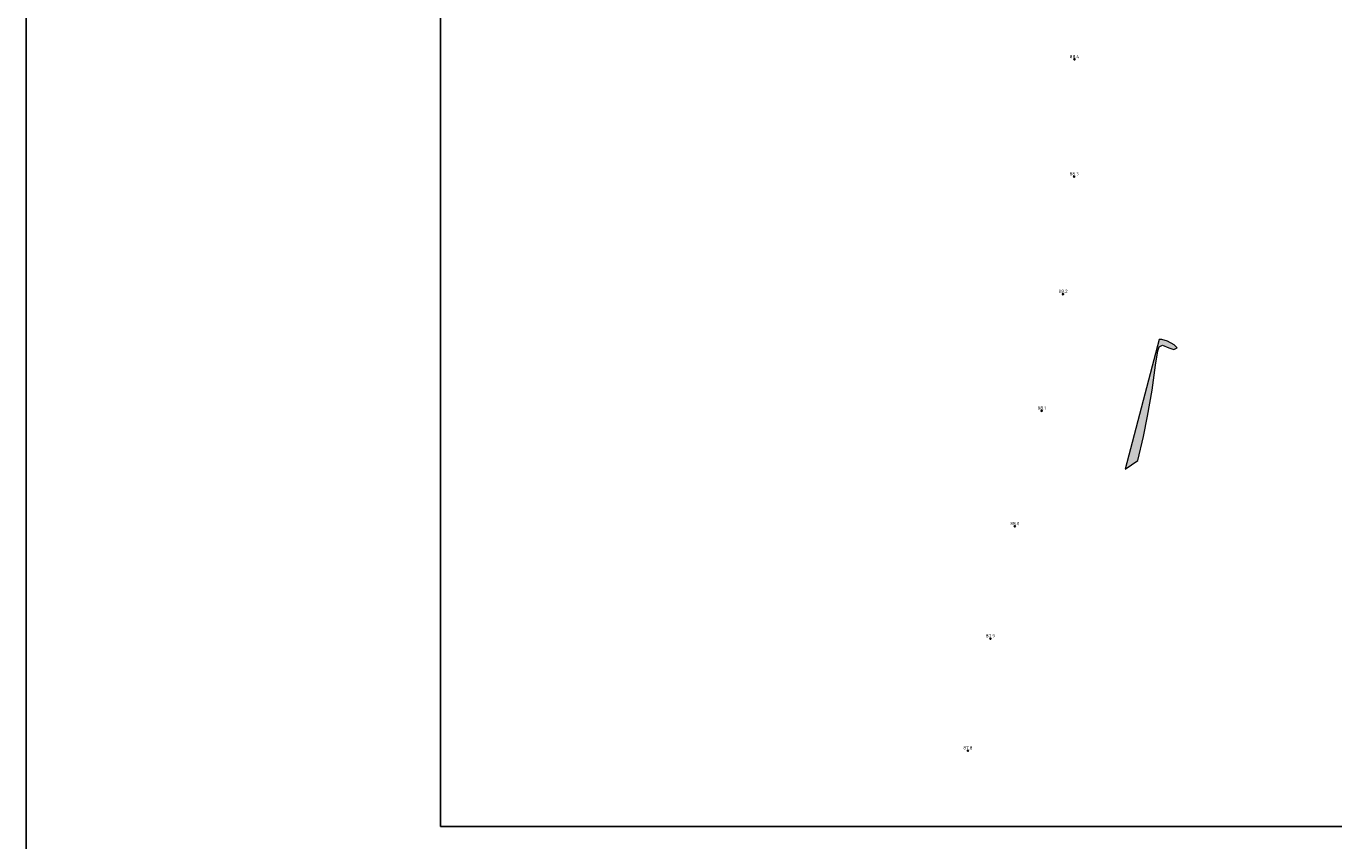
# Model space of a CAD drawing. Header units: metres. Extents: x 197534 to 199732, y 357153 to 363782.
# Tile 2 of 4: x 197534 to 198633, y 361895 to 362580. Entities that reach past the tile are written whole.
import ezdxf
from ezdxf.enums import TextEntityAlignment as Align

# ---------------------------------------------------------------- set-up
doc = ezdxf.new("R2010")
doc.units = ezdxf.units.M
for name, color, linetype, lineweight in [('B-ME-VH-VERHARDING_BESTORTING-A', 252, 'Continuous', 18), ('X-XX-AL-ORIENTATIE-S', 7, 'Continuous', 25), ('X-XX-AL-T25', 7, 'Continuous', 25)]:
    doc.layers.add(name, color=color, linetype=linetype, lineweight=lineweight)
doc.layers.add('hectometerpunten', color=7, linetype='Continuous')
doc.layers.add('hectometerpunten_001', color=1, linetype='Continuous')
doc.styles.add('NLCS-ISO-M500-T25', font='NLCS-ISO.ttf', dxfattribs={"height": 1.25})
picture_1 = doc.add_image_def('image1.png', size_in_pixel=(5013, 5063))

# ---------------------------------------------------------------- blocks, each defined once
blk = doc.blocks.new('Rivier_kilometrering')
h = blk.add_hatch(color=256)
h.dxf.hatch_style = 1
h.paths.add_polyline_path([(-0.23, 0, 0.261667), (-0.12, -0.2), (0.12, 0.2, 0.585204)], flags=17)
h.paths.add_polyline_path([(0.23, 0, 1), (-0.23, 0, 1)])
blk.add_circle((0, 0), 0.232)
at = {"layer": 'X-XX-AL-T25', "ltscale": 0.1, "style": 'NLCS-ISO-M500-T25'}
blk.add_attdef('KILOMETER', text='', height=1.39, dxfattribs=at).set_placement((0, 0.5), align=Align.CENTER)

msp = doc.modelspace()

# ---------------------------------------------------------------- hatches: boundary and pattern name
at = {"layer": 'B-ME-VH-VERHARDING_BESTORTING-A'}
h = msp.add_hatch(dxfattribs=at)
h.set_pattern_fill('AVH-BESTORTING_02', color=256, scale=0.4, pattern_type=2)
h.set_pattern_definition([(228.0128, (198489.23418, 362321.0289), (-31.9999929, -36.0000054), [0.53814, -53.27635]), (184.9697, (198488.87418, 362320.62891), (48.0000042, 3.99996523), [0.92347, -91.4237]), (132.5104, (198487.95418, 362320.5489), (39.99996287, -44.0000347), [0.65115, -64.46413]), (267.2737, (198486.39418, 362319.54891), (3.99998407, 80.00000118), [0.84095, -83.25423]), (292.8337, (198486.35418, 362318.70891), (-20.00003962, 47.99998565), [0.82462, -81.63749]), (357.2737, (198486.67418, 362317.94891), (-80.00000118, 3.99998407), [0.84095, -83.25423]), (37.6942, (198487.51418, 362317.90891), (-52.00002938, -39.99996162), [1.112116, -110.099396]), (72.2553, (198488.39418, 362318.58891), (28.00004305, 87.99998492), [1.04995, -103.945284]), (121.4296, (198488.71418, 362319.58891), (-32.00003294, 51.99998015), [0.8438, -83.53629]), (175.2364, (198488.27418, 362320.3089), (44.0000038, -3.9999661), [0.96333, -47.20305]), (222.3974, (198487.31418, 362320.38891), (-48.0000294, -43.99996833), [1.24579, -123.3335]), (138.8141, (198490.35418, 362319.5089), (-28.0000118, 23.9999893), [0.4252, -42.09538]), (171.4692, (198490.03418, 362319.78891), (51.99999314, -8.00003164), [0.80895, -80.08604]), (225, (198489.2342, 362319.909), (-7e-16, -4), [0.56568, -5.09117]), (203.1986, (198488.9542, 362320.3889), (19.999999, 8.0000053), [0.30463, -30.15846]), (291.8014, (198488.6742, 362320.2689), (-3.9999996, 12.000001), [0.43081, -21.10985]), (30.9638, (198488.8342, 362319.8689), (11.999992, 8.00001), [0.69972, -22.62409]), (161.5651, (198489.4342, 362320.2289), (8.000002, -3.999994), [0.50596, -12.14315]), (16.3895, (198486.35418, 362320.2689), (40.0000088, 11.99997084), [0.7088, -70.17138]), (70.3462, (198487.03418, 362320.4689), (-15.999981, -44.00000854), [0.59464, -58.86963]), (293.1986, (198489.4342, 362321.0289), (-8.0000053, 19.999999), [0.60926, -29.85383]), (343.6105, (198489.67418, 362320.4689), (-40.0000088, 11.99997084), [0.7088, -70.17138]), (339.444, (198486.3542, 362317.7889), (-20.0000074, 7.999984), [0.68352, -33.4925]), (294.7751, (198486.99418, 362317.5489), (-19.99996876, 44.0000137), [0.57271, -56.69857]), (66.8014, (198489.4742, 362317.0289), (8.0000053, 19.999999), [0.60926, -29.85383]), (17.354, (198489.71418, 362317.5889), (-52.0000081, -15.999978), [0.67052, -66.3817]), (69.444, (198487.5142, 362317.0289), (-7.999984, -20.0000074), [0.34176, -33.83426]), (101.3099, (198489.2342, 362317.0289), (-3.9999905, 16.000003), [0.20396, -20.19212]), (165.9638, (198489.1942, 362317.2289), (12.000002, -3.999992), [0.82462, -15.6678]), (186.009, (198488.39418, 362317.4289), (39.999999, 3.99999727), [0.7642, -75.65569]), (303.6901, (198488.8342, 362319.5089), (-4.000005, 7.999998), [0.57689, -13.84532]), (353.1572, (198489.15418, 362319.02891), (67.99999746, -8.000032), [1.007176, -99.71025]), (60.9454, (198490.15418, 362318.9089), (-16.0000001, -28.0000015), [0.41182, -40.7707]), (90, (198490.354, 362319.269), (-4, 4), [0.24, -3.76]), (120.2564, (198488.31418, 362317.5489), (15.99997955, -28.0000098), [0.5557, -55.01408]), (48.0128, (198488.03418, 362318.0289), (31.9999929, 36.0000054), [1.07629, -52.73821]), (0, (198488.754, 362318.829), (4, 4), [1.04, -2.96]), (325.3048, (198489.79418, 362318.8289), (-39.99997704, 28.00003444), [0.63246, -62.6131]), (254.0546, (198490.3142, 362318.4689), (-3.9999996, -16.0000005), [0.58241, -28.53803]), (207.646, (198490.15418, 362317.90891), (-75.99998323, -40.00003085), [0.94826, -93.877896]), (175.4261, (198489.31418, 362317.46891), (-52.00000223, 3.9999792), [1.003196, -99.316296])])
h.paths.add_polyline_path([(198493.6, 362315.4), (198488.7, 362317), (198486.4, 362317), (198458, 362207.8), (198468.6, 362215.1), (198473.4, 362235.3), (198476.7, 362252.5), (198480.5, 362274.3), (198483.3, 362295.3), (198485.4, 362307.3), (198486.6, 362310.7), (198489.2, 362312.2), (198494.7, 362309.9), (198498.8, 362308.4), (198501.5, 362310), (198499.1, 362312.3)])

# ---------------------------------------------------------------- linework, layer by layer
msp.add_lwpolyline([(197534.4, 363782.1), (199732.2, 363782.1), (199732.2, 361374.5), (197534.4, 361374.5)], close=True)
msp.add_lwpolyline([(198493.6, 362315.4), (198488.7, 362317), (198486.4, 362317), (198458, 362207.8), (198468.6, 362215.1), (198473.4, 362235.3), (198476.7, 362252.5), (198480.5, 362274.3), (198483.3, 362295.3), (198485.4, 362307.3), (198486.6, 362310.7), (198489.2, 362312.2), (198494.7, 362309.9), (198498.8, 362308.4), (198501.5, 362310), (198499.1, 362312.3)], close=True, dxfattribs=at)

# ---------------------------------------------------------------- block references
at = {"layer": 'hectometerpunten'}
ref = msp.add_blockref('Rivier_kilometrering', (198415.3, 362552.3), dxfattribs=dict(at, xscale=2, yscale=2, zscale=2))
ref.add_attrib('KILOMETER', '88.4', dxfattribs={"layer": 'hectometerpunten_001', "height": 2.78, "style": 'NLCS-ISO-M500-T25'}).set_placement((198415.3, 362553.3), align=Align.CENTER)
ref = msp.add_blockref('Rivier_kilometrering', (198415, 362453.7), dxfattribs=dict(at, xscale=2, yscale=2, zscale=2))
ref.add_attrib('KILOMETER', '88.3', dxfattribs={"layer": 'hectometerpunten_001', "height": 2.78, "style": 'NLCS-ISO-M500-T25'}).set_placement((198415, 362454.7), align=Align.CENTER)
ref = msp.add_blockref('Rivier_kilometrering', (198405.7, 362355), dxfattribs=dict(at, xscale=2, yscale=2, zscale=2))
ref.add_attrib('KILOMETER', '88.2', dxfattribs={"layer": 'hectometerpunten_001', "height": 2.78, "style": 'NLCS-ISO-M500-T25'}).set_placement((198405.7, 362356), align=Align.CENTER)
ref = msp.add_blockref('Rivier_kilometrering', (198387.8, 362256.9), dxfattribs=dict(at, xscale=2, yscale=2, zscale=2))
ref.add_attrib('KILOMETER', '88.1', dxfattribs={"layer": 'hectometerpunten_001', "height": 2.78, "style": 'NLCS-ISO-M500-T25'}).set_placement((198387.8, 362257.9), align=Align.CENTER)
ref = msp.add_blockref('Rivier_kilometrering', (198365.2, 362159.8), dxfattribs=dict(at, xscale=2, yscale=2, zscale=2))
ref.add_attrib('KILOMETER', '88.0', dxfattribs={"layer": 'hectometerpunten_001', "height": 2.78, "style": 'NLCS-ISO-M500-T25'}).set_placement((198365.2, 362160.8), align=Align.CENTER)
ref = msp.add_blockref('Rivier_kilometrering', (198344.7, 362065.4), dxfattribs=dict(at, xscale=2, yscale=2, zscale=2))
ref.add_attrib('KILOMETER', '87.9', dxfattribs={"layer": 'hectometerpunten_001', "height": 2.78, "style": 'NLCS-ISO-M500-T25'}).set_placement((198344.7, 362066.4), align=Align.CENTER)
ref = msp.add_blockref('Rivier_kilometrering', (198325.8, 361971.3), dxfattribs=dict(at, xscale=2, yscale=2, zscale=2))
ref.add_attrib('KILOMETER', '87.8', dxfattribs={"layer": 'hectometerpunten_001', "height": 2.78, "style": 'NLCS-ISO-M500-T25'}).set_placement((198325.8, 361972.3), align=Align.CENTER)

# ---------------------------------------------------------------- pictures from other files: only their frames are drawn
at = {"layer": 'X-XX-AL-ORIENTATIE-S'}
image = msp.add_image(picture_1, insert=(197882.5, 361907.5), size_in_units=(1553.5, 1568.9), dxfattribs=dict(at, fade=25))
image.dxf.flags = 15

doc.saveas('drawing.dxf')
